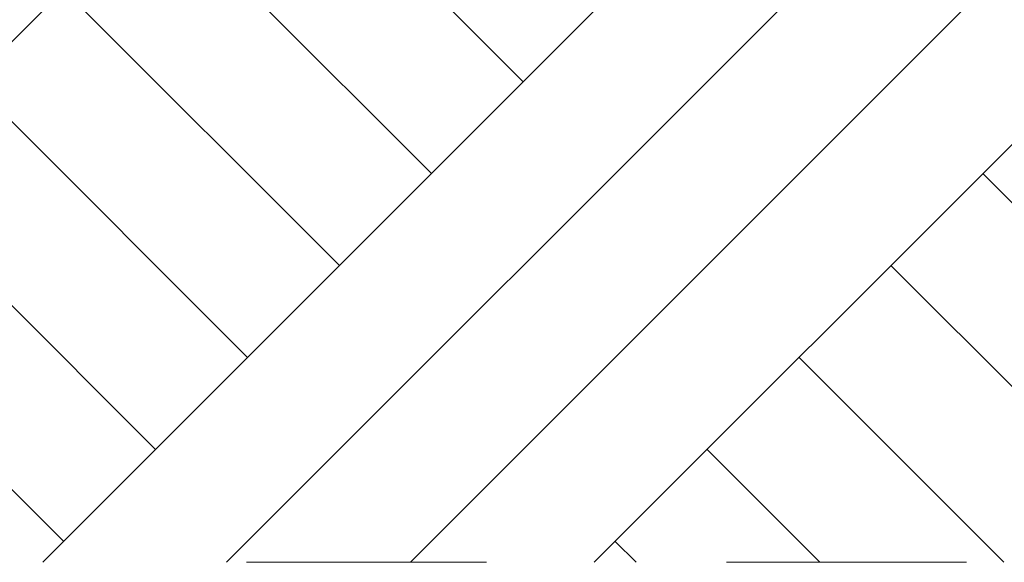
# Model space of a CAD drawing. Header units: millimetres. Extents: x 16408 to 39505, y -6861 to 26364.
# Tile 11 of 85: x 22548 to 24025, y -6374 to -5560. Entities that reach past the tile are written whole.
import ezdxf

# ---------------------------------------------------------------- set-up
doc = ezdxf.new("R2010")
doc.units = ezdxf.units.MM
doc.header["$MEASUREMENT"] = 0
doc.linetypes.add('Przerywana', pattern=[720, 360, -360])
doc.linetypes.add('Wipeout_Contour', pattern=[1000, 0, -1000])
doc.layers.add('0_Nr_pióra__1', color=7, linetype='Continuous', lineweight=13)
doc.layers.add('0_Nr_pióra__102', color=7, linetype='Continuous', lineweight=5, true_color=0xcccccc)

msp = doc.modelspace()

# ---------------------------------------------------------------- wipeouts: each hides what was drawn before it
at = {"color": 254, "linetype": 'Wipeout_Contour', "lineweight": 0, "ltscale": 157119.761231}
msp.add_wipeout([(26160.9, -5540.6), (24836.8, -5524.9), (21589.3, -5433), (19135.1, -5391.1), (16936.7, -5378.7), (16936.7, -6373.6), (26160.9, -6373.6)], dxfattribs=at)

# ---------------------------------------------------------------- next in the draw order: hatches: boundary and pattern name
at = {"layer": '0_Nr_pióra__102', "linetype": 'Continuous', "lineweight": 5, "true_color": 0xcccccc}
h = msp.add_hatch(dxfattribs=at)
h.set_pattern_fill('Grunt_0004', color=254, style=0, pattern_type=2)
h.set_pattern_definition([(45, (0, 0), (-413.657, 413.657), []), (45, (-137.9, 137.9), (-827.315, 827.315), []), (45, (-275.8, 275.8), (-827.315, 827.315), []), (135, (-413.66, 413.66), (137.8858, 137.8858), [585, -585])])
h.paths.add_polyline_path([(26160.9, -5540.6), (24836.8, -5524.9), (21589.3, -5433), (19135.1, -5391.1), (16936.7, -5378.7), (16936.7, -6373.6), (26160.9, -6373.6)])

# ---------------------------------------------------------------- next in the draw order: linework, layer by layer
at = {"layer": '0_Nr_pióra__1', "color": 7, "linetype": 'Przerywana', "lineweight": 13}
msp.add_line((16408, -6373.6), (39504.9, -6373.6), dxfattribs=at)

doc.saveas('drawing.dxf')
